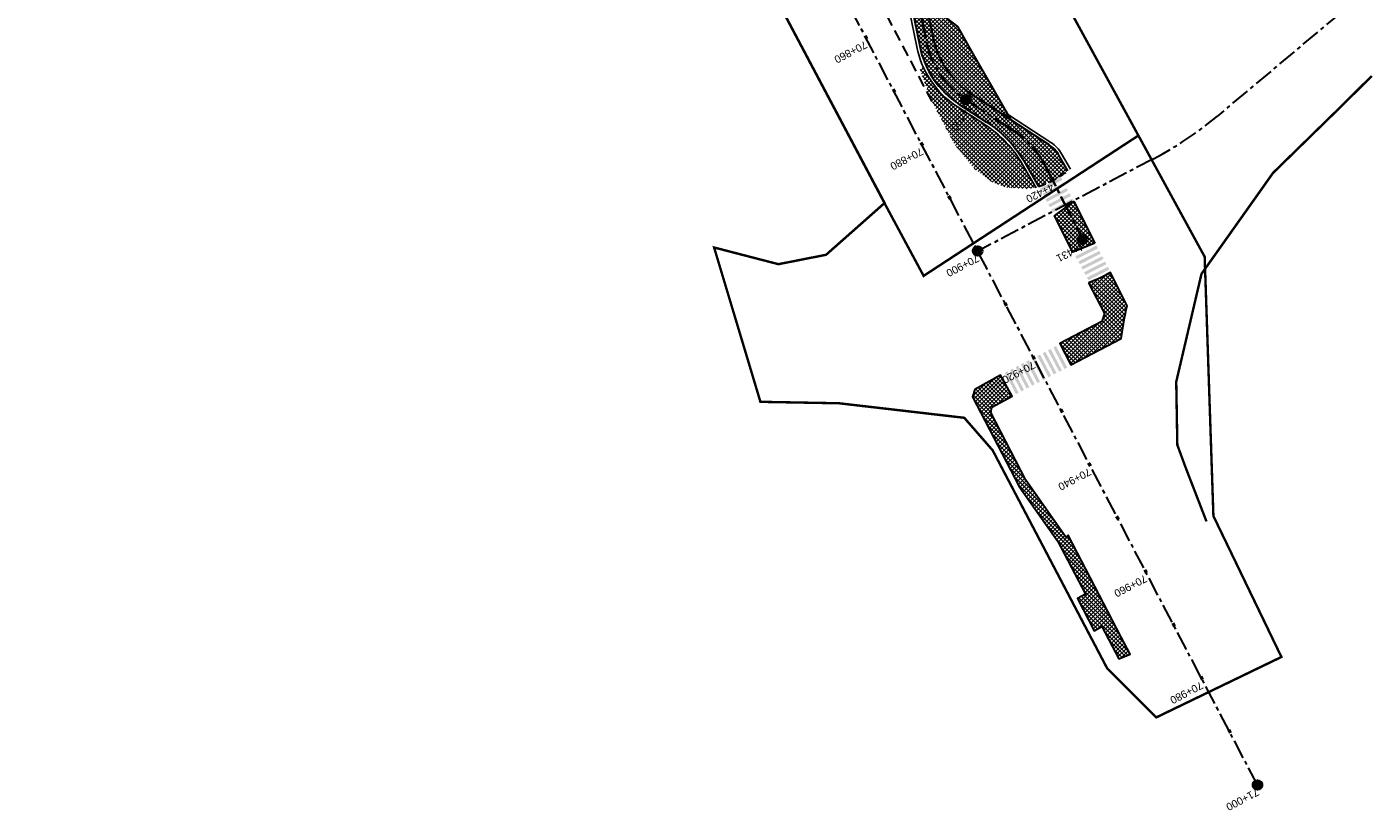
# Model space of a CAD drawing. Header units: metres. Extents: x 7529682 to 7533751, y 5721195 to 5727842.
# Tile 2 of 179: x 7531608 to 7531832, y 5723794 to 5723924. Entities that reach past the tile are written whole.
import ezdxf

# ---------------------------------------------------------------- set-up
doc = ezdxf.new("R2010")
doc.units = ezdxf.units.M
doc.header["$PDMODE"] = 1
doc.header["$PDSIZE"] = 0.3
for name, pattern in [('817-dzialki-09-05-04$0$HIDDEN', [0.375, 0.25, -0.125]), ('ACAD_ISO05W100', [33, 24, -3, 0, -3, 0, -3]), ('CENTER', [50.8, 31.75, -6.35, 6.35, -6.35]), ('CENTER2', [28.575, 19.05, -3.175, 3.175, -3.175]), ('DASHED', [19.05, 12.7, -6.35]), ('HIDDEN', [9.525, 6.35, -3.175])]:
    doc.linetypes.add(name, pattern=pattern)
for name, color, linetype in [('C-DROGI-SYTUACJA', 7, 'Continuous'), ('C-DROGI-SYTUACJA-ETYKIETY', 7, 'Continuous'), ('D-hatch-chodniki', 221, 'Continuous'), ('D-hatch-zieleńce', 102, 'Continuous'), ('D-pobocza', 60, 'Continuous'), ('D-rowy', 160, 'Continuous'), ('zzz.gaHSDomyslna', 7, 'Continuous')]:
    doc.layers.add(name, color=color, linetype=linetype)
doc.layers.add('D-hatch-ciag-pieszo-rowerowy', color=7, linetype='Continuous', lineweight=13, true_color=0xff9f80)
doc.layers.add('D-LR-etap-III', color=7, linetype='817-dzialki-09-05-04$0$HIDDEN', lineweight=50, true_color=0x00008f)
for name, color, linetype, lineweight in [('D-krawędzie', 3, 'Continuous', 30), ('D-krawężniki-obniżone', 40, 'DASHED', 30), ('D-obrzeża', 2, 'Continuous', 30), ('D-oś', 10, 'CENTER', 30), ('D-pas-drogowy', 7, 'ACAD_ISO05W100', 50)]:
    doc.layers.add(name, color=color, linetype=linetype, lineweight=lineweight)
doc.layers.add('D-malowanie-istn', color=7, linetype='Continuous', true_color=0x1a6600)
doc.layers.add('poprzeczki', color=7, linetype='Continuous', true_color=0x0000c7)
doc.styles.get("Standard").update_dxf_attribs({"font": 'arial.ttf'})
pattern_1 = [(45, (0, 0), (-0.33675960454, 0.33675960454), []), (135, (0, 0), (-0.33675960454, -0.33675960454), [])]

# ---------------------------------------------------------------- blocks, each defined once
blk = doc.blocks.new('kilometraz')
at = {"linetype": 'ByBlock', "lineweight": -2}
blk.add_hatch(color=0, dxfattribs=at).paths.add_polyline_path([(0, -0.28125, 0.41421356), (0.28125, 0, 0.41421356), (0, 0.28125)])
at = {"color": 0, "linetype": 'ByBlock', "lineweight": -2}
blk.add_line((0, 0.28125), (0, -0.28125), dxfattribs=at)
blk.add_circle((0, 0), 0.28125, dxfattribs=at)
blk = doc.blocks.new('AeccTickLine')
at = {"color": 0, "linetype": 'ByBlock', "lineweight": -2}
blk.add_line((0, 1), (0, -1), dxfattribs=at)
blk = doc.blocks.new('gaHSPos')
at = {"color": 0, "linetype": 'Continuous', "lineweight": 0}
blk.add_point((0, 0), dxfattribs=at)

msp = doc.modelspace()

# ---------------------------------------------------------------- hatches: boundary and pattern name
at = {"layer": 'D-hatch-chodniki', "true_color": 0x6e6e6e}
h = msp.add_hatch(dxfattribs=at)
h.set_pattern_fill('ANSI37', color=8, scale=0.15, style=0)
h.set_pattern_definition(pattern_1)
h.paths.add_polyline_path([(7531781.89, 5723895.39), (7531778.67, 5723893.03), (7531781.71, 5723886.97), (7531785.36, 5723888.51)])
h = msp.add_hatch(dxfattribs=at)
h.set_pattern_fill('ANSI37', color=8, scale=0.15, style=0)
h.set_pattern_definition(pattern_1)
h.paths.add_polyline_path([(7531788, 5723883.63, -0.030702), (7531784.32, 5723881.88), (7531786.96, 5723876.8), (7531786.52, 5723875.49), (7531779.55, 5723871.82), (7531781.38, 5723868.3), (7531789.76, 5723872.69, -0.029589), (7531790.76, 5723878.1)])
h = msp.add_hatch(dxfattribs=at)
h.set_pattern_fill('ANSI37', color=8, scale=0.15, style=0)
h.set_pattern_definition(pattern_1)
h.paths.add_polyline_path([(7531789.73, 5723823.16), (7531780.96, 5723840.04), (7531780.57, 5723839.73), (7531773.92, 5723849.17), (7531768.11, 5723860.42), (7531768.3, 5723861.26), (7531771.66, 5723863.09), (7531769.73, 5723866.61), (7531765.45, 5723864.23), (7531765.1, 5723863), (7531772.84, 5723848.14), (7531779.2, 5723839.12), (7531783.81, 5723830.28), (7531782.5, 5723829.54), (7531785.24, 5723824.2), (7531786.54, 5723824.88), (7531789.38, 5723819.55), (7531791.22, 5723820.3)])
at = {"layer": 'D-hatch-ciag-pieszo-rowerowy'}
h = msp.add_hatch(dxfattribs=at)
h.set_pattern_fill('ANSI37', color=256, scale=0.15, style=0)
h.set_pattern_definition(pattern_1)
h.paths.add_polyline_path([(7531771.44, 5723908.92), (7531768.69, 5723910.71), (7531776.05, 5723897.9, 0.058453), (7531779.21, 5723899.33, 0.011489), (7531779.63, 5723899.62), (7531779.17, 5723900.36), (7531775.24, 5723902.28)])
h.paths.add_polyline_path([(7531777.82, 5723904.77), (7531771.44, 5723908.92), (7531775.24, 5723902.28), (7531779.17, 5723900.36), (7531779.64, 5723899.6, 0.026), (7531780.89, 5723900.51), (7531779.43, 5723903.07, 0.118613)])
h.paths.add_polyline_path([(7531768.69, 5723910.71), (7531765.06, 5723913.08, -0.200916), (7531758.55, 5723922.66), (7531757.84, 5723926.14), (7531754.82, 5723928.45), (7531756.31, 5723921.14, 0.200916), (7531762.82, 5723911.55), (7531767.4, 5723908.57, -0.118613), (7531773.83, 5723901.77)])
at = {"layer": 'D-hatch-zieleńce'}
h = msp.add_hatch(dxfattribs=at)
h.set_pattern_fill('ANSI37', color=256, scale=0.15, style=0)
h.set_pattern_definition(pattern_1)
h.paths.add_polyline_path([(7531762.56, 5723924.44), (7531757.38, 5723928.43), (7531758.55, 5723922.66, 0.200916), (7531765.06, 5723913.08), (7531771.44, 5723908.92), (7531770.22, 5723911.06), (7531768.46, 5723914.13), (7531764.93, 5723920.3)])
h = msp.add_hatch(dxfattribs=at)
h.set_pattern_fill('ANSI37', color=256, scale=0.15, style=0)
h.set_pattern_definition(pattern_1)
h.paths.add_polyline_path([(7531767.13, 5723908.15), (7531762.55, 5723911.13, -0.144472), (7531756.85, 5723917.81), (7531756.35, 5723917.29), (7531757.2, 5723914.99), (7531758.38, 5723911.96), (7531762.07, 5723904.95), (7531764.7, 5723901.63), (7531765.53, 5723900.71), (7531765.93, 5723900.42), (7531768.47, 5723898.52), (7531768.87, 5723898.38), (7531770.82, 5723897.72), (7531771.67, 5723897.67), (7531772.74, 5723897.6), (7531773.93, 5723897.52), (7531775.56, 5723897.75), (7531773.39, 5723901.52, 0.118613)])
at = {"layer": 'D-malowanie-istn'}
for points in [[(7531779.74, 5723899.41), (7531779.98, 5723898.96), (7531776.49, 5723897.1), (7531776.26, 5723897.54)], [(7531780.22, 5723898.52), (7531780.46, 5723898.08), (7531776.97, 5723896.22), (7531776.73, 5723896.66)], [(7531780.69, 5723897.64), (7531780.93, 5723897.2), (7531777.44, 5723895.34), (7531777.2, 5723895.78)], [(7531781.17, 5723896.76), (7531781.4, 5723896.32), (7531777.92, 5723894.46), (7531777.68, 5723894.9)], [(7531781.64, 5723895.88), (7531781.88, 5723895.44), (7531778.39, 5723893.58), (7531778.15, 5723894.02)], [(7531782.16, 5723886.31), (7531782.4, 5723885.87), (7531785.88, 5723887.63), (7531785.64, 5723888.07)], [(7531782.64, 5723885.43), (7531782.88, 5723884.99), (7531786.35, 5723886.75), (7531786.11, 5723887.19)], [(7531783.12, 5723884.55), (7531783.36, 5723884.11), (7531786.83, 5723885.87), (7531786.59, 5723886.31)], [(7531783.6, 5723883.67), (7531783.83, 5723883.23), (7531787.31, 5723884.99), (7531787.07, 5723885.43)], [(7531784.07, 5723882.79), (7531784.31, 5723882.35), (7531787.79, 5723884.11), (7531787.55, 5723884.55)]]:
    msp.add_hatch(color=256, dxfattribs=at).paths.add_polyline_path(points)
h = msp.add_hatch(color=256, dxfattribs=at)
h.paths.add_polyline_path([(7531778.94, 5723871.4), (7531778.5, 5723871.17), (7531780.35, 5723867.62), (7531780.79, 5723867.85)])
h.paths.add_polyline_path([(7531778.05, 5723870.94), (7531777.83, 5723870.82, 0.016682), (7531779.55, 5723867.2), (7531779.9, 5723867.39)])
h.paths.add_polyline_path([(7531777.83, 5723870.82), (7531777.61, 5723870.7), (7531779.46, 5723867.16), (7531779.55, 5723867.2, -0.016682)])
h.paths.add_polyline_path([(7531777.17, 5723870.47), (7531776.72, 5723870.24), (7531778.57, 5723866.7), (7531779.02, 5723866.93)])
h.paths.add_polyline_path([(7531776.28, 5723870.01), (7531775.84, 5723869.78), (7531777.69, 5723866.23), (7531778.13, 5723866.46)])
h.paths.add_polyline_path([(7531775.39, 5723869.55), (7531774.95, 5723869.32), (7531776.8, 5723865.77), (7531777.24, 5723866)])
h = msp.add_hatch(color=256, dxfattribs=at)
h.paths.add_polyline_path([(7531774.43, 5723869.08), (7531773.98, 5723868.85), (7531775.83, 5723865.3), (7531776.28, 5723865.53)])
h.paths.add_polyline_path([(7531773.54, 5723868.62), (7531773.32, 5723868.5, 0.016682), (7531775.04, 5723864.89), (7531775.39, 5723865.07)])
h.paths.add_polyline_path([(7531773.32, 5723868.5), (7531773.1, 5723868.39), (7531774.95, 5723864.84), (7531775.04, 5723864.89, -0.016682)])
h.paths.add_polyline_path([(7531772.65, 5723868.15), (7531772.21, 5723867.92), (7531774.06, 5723864.38), (7531774.5, 5723864.61)])
h.paths.add_polyline_path([(7531771.77, 5723867.69), (7531771.32, 5723867.46), (7531773.17, 5723863.91), (7531773.62, 5723864.15)])
h.paths.add_polyline_path([(7531770.88, 5723867.23), (7531770.44, 5723867), (7531772.29, 5723863.45), (7531772.73, 5723863.68)])

# ---------------------------------------------------------------- linework, layer by layer
at = {"layer": 'C-DROGI-SYTUACJA', "color": 10, "linetype": 'CENTER2', "lineweight": 35, "ltscale": 0.2}
msp.add_lwpolyline([(7531617, 5724190.14), (7531641.09, 5724144.24, -0.042262), (7531643.05, 5724139.58), (7531645.97, 5724130.59, 0.044899), (7531648.09, 5724125.65), (7531669.36, 5724086.12), (7531687.57, 5724053.49), (7531733.08, 5723967.07, 0.08906), (7531737.42, 5723961.49), (7531739.52, 5723959.62, -0.048597), (7531742.14, 5723956.76), (7531750.65, 5723945.47, -0.1118), (7531754.27, 5723937.41), (7531757.43, 5723921.9, 0.200916), (7531763.94, 5723912.31), (7531771.97, 5723907.08, -0.131228), (7531777.15, 5723901.33), (7531783.38, 5723889.12)], format="xyb", dxfattribs=at)
at = {"layer": 'D-krawędzie', "linetype": 'HIDDEN', "ltscale": 0.3, "flags": 128}
msp.add_lwpolyline([(7531758.38, 5723911.96), (7531735.13, 5723956.19)], dxfattribs=at)
at = {"layer": 'D-krawędzie', "ltscale": 0.3, "flags": 128}
msp.add_lwpolyline([(7531757.38, 5723928.43), (7531762.56, 5723924.44), (7531764.93, 5723920.3), (7531768.46, 5723914.13), (7531770.22, 5723911.06), (7531771.44, 5723908.92)], dxfattribs=at)
at = {"layer": 'D-krawędzie', "color": 7, "ltscale": 0.3, "flags": 128}
for points in [[(7531785.36, 5723888.51), (7531781.71, 5723886.97), (7531778.67, 5723893.03), (7531781.89, 5723895.39)], [(7531789.73, 5723823.16), (7531780.96, 5723840.04), (7531780.57, 5723839.73), (7531773.92, 5723849.17), (7531768.11, 5723860.42), (7531768.3, 5723861.26), (7531771.66, 5723863.09), (7531769.73, 5723866.61), (7531765.45, 5723864.23), (7531765.1, 5723863), (7531772.84, 5723848.14), (7531779.2, 5723839.12), (7531783.81, 5723830.28), (7531782.5, 5723829.54), (7531785.24, 5723824.2), (7531786.54, 5723824.88), (7531789.38, 5723819.55), (7531791.22, 5723820.3)]]:
    msp.add_lwpolyline(points, close=True, dxfattribs=at)
msp.add_lwpolyline([(7531784.32, 5723881.88), (7531786.96, 5723876.8), (7531786.52, 5723875.49), (7531779.55, 5723871.82), (7531781.38, 5723868.3), (7531789.76, 5723872.69, -0.029589), (7531790.76, 5723878.1), (7531788, 5723883.63, -0.030702)], format="xyb", close=True, dxfattribs=at)
at = {"layer": 'D-krawężniki-obniżone', "ltscale": 0.1}
msp.add_arc((7531771.54, 5723912.08), 14.88, 287.6548, 308.9569, dxfattribs=at)
at = {"layer": 'D-LR-etap-III', "ltscale": 10, "flags": 128}
msp.add_lwpolyline([(7531750.47, 5723895.1, 0.4, 0.4, 0), (7531750.5, 5723895.13, 0.4, 0.4, 0), (7531682.71, 5724022.92, 0.4, 0.4, 0), (7531619.18, 5724147.2, 0.4, 0.4, 0), (7531592.31, 5724198.49, 0.4, 0.4, 0), (7531553.26, 5724272.92, 0.4, 0.4, 0), (7531504.02, 5724366.79, 0.4, 0.4, 0), (7531482.09, 5724407.62, 0.4, 0.4, 0), (7531412.35, 5724541.18, 0.4, 0.4, 0), (7531388.46, 5724586.93, 0.4, 0.4, 0), (7531345.12, 5724669.94, 0.4, 0.4, 0), (7531127.66, 5725081.67, 0.4, 0.4, 0), (7531059.25, 5725211.04, 0.4, 0.4, 0), (7531008.01, 5725307.95, 0.4, 0.4, 0), (7530964.18, 5725390.84, 0.4, 0.4, 0), (7530914.56, 5725484.68, 0.4, 0.4, 0), (7530865.24, 5725577.49, 0.4, 0.4, 0), (7530840.09, 5725624.06, 0.4, 0.4, 0), (7530802.56, 5725694.92, 0.4, 0.4, 0), (7530755.54, 5725787.51, 0.4, 0.4, 0), (7530708.72, 5725876.3, 0.4, 0.4, 0), (7530695.12, 5725902.09, 0.4, 0.4, 0), (7530642.91, 5726001.08, 0.4, 0.4, 0), (7530634.93, 5726016.15, 0.4, 0.4, 0), (7530610.82, 5726061.93, 0.4, 0.4, 0), (7530610.82, 5726061.93, 0.4, 0.4, 0), (7530607.21, 5726063.51, 0.4, 0.4, 0), (7530597.42, 5726080.68, 0.4, 0.4, 0), (7530591.16, 5726088.44, 0.4, 0.4, 0), (7530581.28, 5726107.21, 0.4, 0.4, 0), (7530571.29, 5726130.56, 0.4, 0.4, 0), (7530549.55, 5726171.53, 0.4, 0.4, 0), (7530531.01, 5726206.47, 0.4, 0.4, 0), (7530516.46, 5726236.02, 0.4, 0.4, 0), (7530500.8, 5726266.14, 0.4, 0.4, 0), (7530491.35, 5726283.94, 0.4, 0.4, 0), (7530482.4, 5726303.41, 0.4, 0.4, 0), (7530482.4, 5726303.41, 0.4, 0.4, 0), (7530450.41, 5726357.28, 0.4, 0.4, 0), (7530397.76, 5726458.5, 0.4, 0.4, 0), (7530334.71, 5726583.66, 0.4, 0.4, 0), (7530303.94, 5726645.17, 0.4, 0.4, 0), (7530300.51, 5726651.78, 0.4, 0.4, 0), (7530289.21, 5726671.97, 0.4, 0.4, 0), (7530281.54, 5726685.57, 0.4, 0.4, 0), (7530261.37, 5726724.16, 0.4, 0.4, 0), (7530254.03, 5726738.21, 0.4, 0.4, 0), (7530197.22, 5726845.06, 0.4, 0.4, 0), (7530194.71, 5726849.15, 0.4, 0.4, 0), (7530195.92, 5726850.75, 0.4, 0.4, 0), (7530170.55, 5726892.96, 0.4, 0.4, 0), (7530143.17, 5726945.07, 0.4, 0.4, 0), (7530105.06, 5727018.32, 0.4, 0.4, 0), (7530100.06, 5727027.16, 0.4, 0.4, 0), (7530062.32, 5727099.63, 0.4, 0.4, 0), (7530015.38, 5727189.42, 0.4, 0.4, 0), (7529983.21, 5727250.21, 0.4, 0.4, 0), (7529953.28, 5727306.75, 0.4, 0.4, 0), (7529900.67, 5727406.16, 0.4, 0.4, 0), (7529890.63, 5727425.13, 0.4, 0.4, 0), (7529875.16, 5727454.43, 0.4, 0.4, 0), (7529857.56, 5727487.79, 0.4, 0.4, 0), (7529835.19, 5727530.19, 0.4, 0.4, 0), (7529811.74, 5727574.66, 0.4, 0.4, 0), (7529792.1, 5727611.92, 0.4, 0.4, 0), (7529768.07, 5727657.47, 0.4, 0.4, 0), (7529755.21, 5727682.13, 0.4, 0.4, 0), (7529753.31, 5727681.13, 0.4, 0.4, 0), (7529739.21, 5727707.77, 0.4, 0.4, 0), (7529735.39, 5727711.25, 0.4, 0.4, 0), (7529725.42, 5727730.2, 0.4, 0.4, 0), (7529723.55, 5727729.88, 0.4, 0.4, 0), (7529695.57, 5727782.93, 0.4, 0.4, 0), (7529717.68, 5727794.02, 0.4, 0.4, 0), (7529736.27, 5727758.65, 0.4, 0.4, 0), (7529736.27, 5727758.65, 0.4, 0.4, 0), (7529744.51, 5727750.41, 0.4, 0.4, 0), (7529744.51, 5727750.41, 0.4, 0.4, 0), (7529750.28, 5727738.55, 0.4, 0.4, 0), (7529777.11, 5727687.57, 0.4, 0.4, 0), (7529796.52, 5727651.33, 0.4, 0.4, 0), (7529814.94, 5727616.79, 0.4, 0.4, 0), (7529839.01, 5727572.3, 0.4, 0.4, 0), (7529860.62, 5727532.51, 0.4, 0.4, 0), (7529882.35, 5727491.5, 0.4, 0.4, 0), (7529904.87, 5727449.1, 0.4, 0.4, 0), (7529920.75, 5727418.88, 0.4, 0.4, 0), (7529946.68, 5727368.55, 0.4, 0.4, 0), (7529972.02, 5727320.57, 0.4, 0.4, 0), (7529987.74, 5727290.15, 0.4, 0.4, 0), (7529996.5, 5727273.66, 0.4, 0.4, 0), (7530017.54, 5727234.2, 0.4, 0.4, 0), (7530033.05, 5727204.86, 0.4, 0.4, 0), (7530051.62, 5727170.22, 0.4, 0.4, 0), (7530069.28, 5727137.02, 0.4, 0.4, 0), (7530089.39, 5727097.53, 0.4, 0.4, 0), (7530109.71, 5727060.75, 0.4, 0.4, 0), (7530136.77, 5727011.64, 0.4, 0.4, 0), (7530162.45, 5726962.74, 0.4, 0.4, 0), (7530187.67, 5726916.99, 0.4, 0.4, 0), (7530207.82, 5726879.34, 0.4, 0.4, 0), (7530230.63, 5726834.52, 0.4, 0.4, 0), (7530262.29, 5726776.62, 0.4, 0.4, 0), (7530277.51, 5726760.21, 0.4, 0.4, 0), (7530286.04, 5726744.11, 0.4, 0.4, 0), (7530288.1, 5726735.88, 0.4, 0.4, 0), (7530290.39, 5726725.05, 0.4, 0.4, 0), (7530296.18, 5726713.58, 0.4, 0.4, 0), (7530302.73, 5726701.18, 0.4, 0.4, 0), (7530325.69, 5726657.47, 0.4, 0.4, 0), (7530343.24, 5726623.65, 0.4, 0.4, 0), (7530360.23, 5726591.75, 0.4, 0.4, 0), (7530383.21, 5726548.06, 0.4, 0.4, 0), (7530406.02, 5726503.61, 0.4, 0.4, 0), (7530427.46, 5726462.62, 0.4, 0.4, 0), (7530447.93, 5726424.39, 0.4, 0.4, 0), (7530471.13, 5726379.92, 0.4, 0.4, 0), (7530490.5, 5726343.03, 0.4, 0.4, 0), (7530509.5, 5726306.73, 0.4, 0.4, 0), (7530529.89, 5726267.24, 0.4, 0.4, 0), (7530543.85, 5726238.99, 0.4, 0.4, 0), (7530554.81, 5726218.94, 0.4, 0.4, 0), (7530559.03, 5726212.22, 0.4, 0.4, 0), (7530563.06, 5726206.41, 0.4, 0.4, 0), (7530566.93, 5726200.46, 0.4, 0.4, 0), (7530569.77, 5726194.9, 0.4, 0.4, 0), (7530571.47, 5726191.28, 0.4, 0.4, 0), (7530572.84, 5726188.02, 0.4, 0.4, 0), (7530575.3, 5726182.03, 0.4, 0.4, 0), (7530579.74, 5726173.31, 0.4, 0.4, 0), (7530583.3, 5726167.41, 0.4, 0.4, 0), (7530593.4, 5726163.33, 0.4, 0.4, 0), (7530598.62, 5726155.26, 0.4, 0.4, 0), (7530608.26, 5726140.5, 0.4, 0.4, 0), (7530603.27, 5726136.83, 0.4, 0.4, 0), (7530606.53, 5726131.84, 0.4, 0.4, 0), (7530604.24, 5726124.22, 0.4, 0.4, 0), (7530605.85, 5726121.63, 0.4, 0.4, 0), (7530608.97, 5726116.16, 0.4, 0.4, 0), (7530618.11, 5726097.79, 0.4, 0.4, 0), (7530651.21, 5726034.96, 0.4, 0.4, 0), (7530670.24, 5725998.61, 0.4, 0.4, 0), (7530698.08, 5725945.95, 0.4, 0.4, 0), (7530716.51, 5725911.31, 0.4, 0.4, 0), (7530735.22, 5725875.67, 0.4, 0.4, 0), (7530752.5, 5725842.15, 0.4, 0.4, 0), (7530778.31, 5725793.5, 0.4, 0.4, 0), (7530797.5, 5725756.38, 0.4, 0.4, 0), (7530812.52, 5725728.29, 0.4, 0.4, 0), (7530820.04, 5725713.16, 0.4, 0.4, 0), (7530822.42, 5725710.19, 0.4, 0.4, 0), (7530833.15, 5725688.8, 0.4, 0.4, 0), (7530849.63, 5725656.16, 0.4, 0.4, 0), (7530867.98, 5725621.96, 0.4, 0.4, 0), (7530872.63, 5725612.89, 0.4, 0.4, 0), (7530880.35, 5725597.59, 0.4, 0.4, 0), (7530883.84, 5725593.39, 0.4, 0.4, 0), (7530891.78, 5725587.76, 0.4, 0.4, 0), (7530895.04, 5725584.28, 0.4, 0.4, 0), (7530897.03, 5725580.94, 0.4, 0.4, 0), (7530900.95, 5725579.95, 0.4, 0.4, 0), (7530904.81, 5725571.98, 0.4, 0.4, 0), (7530903.68, 5725568.57, 0.4, 0.4, 0), (7530908.9, 5725558.84, 0.4, 0.4, 0), (7530910.25, 5725545.67, 0.4, 0.4, 0), (7530912.87, 5725538.65, 0.4, 0.4, 0), (7530945.28, 5725478.46, 0.4, 0.4, 0), (7530959.69, 5725450.25, 0.4, 0.4, 0), (7531002.83, 5725368.19, 0.4, 0.4, 0), (7531044.7, 5725290.31, 0.4, 0.4, 0), (7531064.1, 5725253.21, 0.4, 0.4, 0), (7531083.01, 5725216.68, 0.4, 0.4, 0), (7531113.01, 5725158.47, 0.4, 0.4, 0), (7531137.36, 5725113.07, 0.4, 0.4, 0), (7531150.83, 5725086.71, 0.4, 0.4, 0), (7531159.75, 5725076.64, 0.4, 0.4, 0), (7531166.31, 5725074.58, 0.4, 0.4, 0), (7531172.29, 5725062.58, 0.4, 0.4, 0), (7531170.59, 5725055.61, 0.4, 0.4, 0), (7531173.73, 5725044.08, 0.4, 0.4, 0), (7531215.34, 5724964.86, 0.4, 0.4, 0), (7531238.05, 5724921.68, 0.4, 0.4, 0), (7531262.39, 5724875.28, 0.4, 0.4, 0), (7531295.59, 5724811.27, 0.4, 0.4, 0), (7531348.49, 5724712.36, 0.4, 0.4, 0), (7531363.74, 5724682.68, 0.4, 0.4, 0), (7531366.99, 5724675.87, 0.4, 0.4, 0), (7531382.54, 5724646.11, 0.4, 0.4, 0), (7531401.3, 5724610.87, 0.4, 0.4, 0), (7531428.96, 5724558.86, 0.4, 0.4, 0), (7531449.11, 5724520.4, 0.4, 0.4, 0), (7531477.29, 5724465.83, 0.4, 0.4, 0), (7531501, 5724421.11, 0.4, 0.4, 0), (7531512.12, 5724400.55, 0.4, 0.4, 0), (7531513.78, 5724396.76, 0.4, 0.4, 0), (7531526.32, 5724379.39, 0.4, 0.4, 0), (7531566.78, 5724302.74, 0.4, 0.4, 0), (7531612.28, 5724225.61, 0.4, 0.4, 0), (7531620.49, 5724210.55, 0.4, 0.4, 0), (7531631.58, 5724196.26, 0.4, 0.4, 0), (7531653.48, 5724152.43, 0.4, 0.4, 0), (7531661.15, 5724128.49, 0.4, 0.4, 0), (7531673.88, 5724101.19, 0.4, 0.4, 0), (7531684.69, 5724081.18, 0.4, 0.4, 0), (7531699.21, 5724051.17, 0.4, 0.4, 0), (7531704.03, 5724040.58, 0.4, 0.4, 0), (7531704.03, 5724040.58, 0.4, 0.4, 0), (7531703.91, 5724037.17, 0.4, 0.4, 0), (7531736.42, 5723969.23, 0.4, 0.4, 0), (7531738.29, 5723967.7, 0.4, 0.4, 0), (7531742.18, 5723962.35, 0.4, 0.4, 0), (7531744.29, 5723958.62, 0.4, 0.4, 0), (7531755.39, 5723944.19, 0.4, 0.4, 0), (7531758.69, 5723936.76, 0.4, 0.4, 0), (7531780.08, 5723929.25, 0.4, 0.4, 0), (7531792.61, 5723906.34, 0.4, 0.4, 0), (7531792.61, 5723906.34, 0.4, 0.4, 0), (7531756.96, 5723883.06, 0.4, 0.4, 0), (7531750.46, 5723895.13, 0.4, 0.4, 0), (7531750.46, 5723895.13, 0, 0, 0)], format="xyseb", dxfattribs=at)
at = {"layer": 'D-obrzeża'}
for points in [[(7531780.89, 5723900.51), (7531779.43, 5723903.07, 0.118613), (7531777.82, 5723904.77), (7531765.06, 5723913.08, -0.200916), (7531758.55, 5723922.66), (7531755.44, 5723937.94, 0.1118), (7531751.82, 5723946), (7531743.06, 5723957.61, 0.048597), (7531740.44, 5723960.47), (7531738.44, 5723962.26, -0.089262), (7531734.08, 5723967.85), (7531731.89, 5723972.03), (7531724.98, 5723985.18), (7531714.8, 5724004.55), (7531709.34, 5724014.95), (7531701.04, 5724030.73), (7531692.33, 5724047.23), (7531688.67, 5724054.08), (7531683.18, 5724063.92), (7531670.46, 5724086.72), (7531649.91, 5724124.9, -0.044899), (7531647.97, 5724129.44), (7531644.77, 5724139.26)], [(7531732.08, 5723966.29, 0.089262), (7531736.44, 5723960.7), (7531738.59, 5723958.77, -0.048597), (7531741.21, 5723955.91), (7531749.48, 5723944.94, -0.1118), (7531753.11, 5723936.89), (7531756.31, 5723921.14, 0.200916), (7531762.82, 5723911.55), (7531767.4, 5723908.57, -0.118613), (7531773.83, 5723901.77), (7531776.05, 5723897.9)]]:
    msp.add_lwpolyline(points, format="xyb", dxfattribs=at)
at = {"layer": 'D-oś', "ltscale": 0.1}
msp.add_lwpolyline([(7531812.38, 5723798.62), (7531655.4, 5724097.9), (7531637.92, 5724130.38), (7531626.89, 5724151.4), (7531613.78, 5724176.37), (7531606.91, 5724189.47), (7531588.28, 5724224.92), (7531566.75, 5724265.95), (7531554.13, 5724290.03), (7531528.89, 5724338.21), (7531488.68, 5724414.9), (7531465.3, 5724459.45)], dxfattribs=at)
msp.add_lwpolyline([(7531826.25, 5723926.77), (7531805.79, 5723909.63, -0.053617), (7531795.13, 5723902.49), (7531765.93, 5723887.17)], format="xyb", dxfattribs=at)
at = {"layer": 'D-pas-drogowy', "ltscale": 0.2, "flags": 128}
msp.add_lwpolyline([(7531633.02, 5724182.83, 0.4, 0.4, 0), (7531617.56, 5724211.61, 0.4, 0.4, 0), (7531566.78, 5724302.74, 0.4, 0.4, 0), (7531538.42, 5724356.47, 0.4, 0.4, 0), (7531526.32, 5724379.39, 0.4, 0.4, 0), (7531516.1, 5724393.61, 0.4, 0.4, 0.001485), (7531513.78, 5724396.84, 0.4, 0.4, 0), (7531501.87, 5724413.41, 0.4, 0.4, 0), (7531474.93, 5724464.51, 0.4, 0.4, 0), (7531446.2, 5724518.99, 0.4, 0.4, 0), (7531424.96, 5724559.26, 0.4, 0.4, 0), (7531398.44, 5724609.57, 0.4, 0.4, 0), (7531379.65, 5724645.22, 0.4, 0.4, 0), (7531365.23, 5724672.56, 0.4, 0.4, 0), (7531341.31, 5724717.92, 0.4, 0.4, 0), (7531312.9, 5724771.79, 0.4, 0.4, 0), (7531292.59, 5724810.31, 0.4, 0.4, 0), (7531259.39, 5724873.27, 0.4, 0.4, 0), (7531233.74, 5724921.92, 0.4, 0.4, 0), (7531203.07, 5724980.09, 0.4, 0.4, 0), (7531173.47, 5725036.23, 0.4, 0.4, 0), (7531168.27, 5725046.09, 0.4, 0.4, 0), (7531172.29, 5725062.58, 0.4, 0.4, 0), (7531166.31, 5725074.58, 0.4, 0.4, 0), (7531150.32, 5725079.6, 0.4, 0.4, 0), (7531141.5, 5725096.43, 0.4, 0.4, 0), (7531109.31, 5725157.81, 0.4, 0.4, 0), (7531086.64, 5725201.05, 0.4, 0.4, 0), (7531059.2, 5725253.38, 0.4, 0.4, 0), (7531028.21, 5725312.49, 0.4, 0.4, 0), (7530999.1, 5725367.99, 0.4, 0.4, 0), (7530956.25, 5725449.72, 0.4, 0.4, 0), (7530924.4, 5725510.46, 0.4, 0.4, 0), (7530897.51, 5725561.74, 0.4, 0.4, 0), (7530894.46, 5725566.14, 0.4, 0.4, 0), (7530892.16, 5725570.49, 0.4, 0.4, 0), (7530869.36, 5725613.31, 0.4, 0.4, 0), (7530861.69, 5725627.7, 0.4, 0.4, 0), (7530852.74, 5725644.52, 0.4, 0.4, 0), (7530831.51, 5725684.2, 0.4, 0.4, 0), (7530811.13, 5725722.52, 0.4, 0.4, 0), (7530792.35, 5725757.94, 0.4, 0.4, 0), (7530768.03, 5725803.8, 0.4, 0.4, 0), (7530748.77, 5725840.18, 0.4, 0.4, 0), (7530727.7, 5725879.97, 0.4, 0.4, 0), (7530712.1, 5725909.55, 0.4, 0.4, 0), (7530693.64, 5725944.65, 0.4, 0.4, 0), (7530665.7, 5725997.54, 0.4, 0.4, 0), (7530641.76, 5726042.88, 0.4, 0.4, 0), (7530616.5, 5726091.48, 0.4, 0.4, 0), (7530604.63, 5726114.32, 0.4, 0.4, -0.007763), (7530602.5, 5726118.43, 0.4, 0.4, 0), (7530603.99, 5726123.39, 0.4, 0.4, 0), (7530606.53, 5726131.84, 0.4, 0.4, 0), (7530603.27, 5726136.83, 0.4, 0.4, 0), (7530593.78, 5726151.37, 0.4, 0.4, 0), (7530590.2, 5726156.84, 0.4, 0.4, 0), (7530583.3, 5726167.41, 0.4, 0.4, 0), (7530580.58, 5726170.43, 0.4, 0.4, 0), (7530575.85, 5726175.67, 0.4, 0.4, 0), (7530569.01, 5726186.66, 0.4, 0.4, 0), (7530562.56, 5726199.19, 0.4, 0.4, 0), (7530555.67, 5726211.39, 0.4, 0.4, 0), (7530548.29, 5726224.23, 0.4, 0.4, 0), (7530540.58, 5726237.71, 0.4, 0.4, 0), (7530532.68, 5726252.65, 0.4, 0.4, 0), (7530524.06, 5726269.35, 0.4, 0.4, 0), (7530502.82, 5726309.91, 0.4, 0.4, 0), (7530488.83, 5726336.63, 0.4, 0.4, 0), (7530466.03, 5726380.16, 0.4, 0.4, 0), (7530438.47, 5726432.77, 0.4, 0.4, 0), (7530424.53, 5726459.09, 0.4, 0.4, 0), (7530401.63, 5726502.97, 0.4, 0.4, 0), (7530383.38, 5726538.06, 0.4, 0.4, 0), (7530353.97, 5726593.52, 0.4, 0.4, 0), (7530338.47, 5726622.74, 0.4, 0.4, 0), (7530322.01, 5726653.88, 0.4, 0.4, 0), (7530297.54, 5726700.33, 0.4, 0.4, 0), (7530287.38, 5726719.6, 0.4, 0.4, 0), (7530285.95, 5726722.32, 0.4, 0.4, 0), (7530280.26, 5726733.12, 0.4, 0.4, 0), (7530266.73, 5726758.74, 0.4, 0.4, 0), (7530260.42, 5726770.47, 0.4, 0.4, 0), (7530253.25, 5726783.82, 0.4, 0.4, 0), (7530244.95, 5726799.33, 0.4, 0.4, 0), (7530239.39, 5726808.49, 0.4, 0.4, 0), (7530238.29, 5726807.9, 0.4, 0.4, 0), (7530218.11, 5726850.67, 0.4, 0.4, 0), (7530175.91, 5726928.17, 0.4, 0.4, 0), (7530096.68, 5727076.15, 0.4, 0.4, 0), (7530094.68, 5727079.89, 0.4, 0.4, 0), (7530064.6, 5727135.52, 0.4, 0.4, 0), (7530046.73, 5727168.89, 0.4, 0.4, 0), (7530025.8, 5727208.46, 0.4, 0.4, 0), (7530012.85, 5727232.98, 0.4, 0.4, 0), (7529994.15, 5727268.45, 0.4, 0.4, 0), (7529981.67, 5727291.93, 0.4, 0.4, 0), (7529949.89, 5727351.73, 0.4, 0.4, 0), (7529924.75, 5727399.03, 0.4, 0.4, 0), (7529915.52, 5727417.1, 0.4, 0.4, 0), (7529885.83, 5727475.19, 0.4, 0.4, 0), (7529862.56, 5727519.97, 0.4, 0.4, 0), (7529852.98, 5727538.19, 0.4, 0.4, 0), (7529836.51, 5727569.51, 0.4, 0.4, 0), (7529815.37, 5727609.14, 0.4, 0.4, 0), (7529792.8, 5727651.25, 0.4, 0.4, 0), (7529774.2, 5727685.86, 0.4, 0.4, 0), (7529746.97, 5727736.06, 0.4, 0.4, 0), (7529733.92, 5727757.62, 0.4, 0.4, 0), (7529708.61, 5727806.39, 0.4, 0.4, 0), (7529688.49, 5727796.34, 0.4, 0.4, 0), (7529723.55, 5727729.88, 0.4, 0.4, 0), (7529725.42, 5727730.2, 0.4, 0.4, 0), (7529735.38, 5727711.28, 0.4, 0.4, 0), (7529739.21, 5727707.77, 0.4, 0.4, 0), (7529753.31, 5727681.13, 0.4, 0.4, 0), (7529755.18, 5727682.11, 0.4, 0.4, 0), (7529792.1, 5727611.92, 0.4, 0.4, 0), (7529811.74, 5727574.66, 0.4, 0.4, 0), (7529835.19, 5727530.19, 0.4, 0.4, 0), (7529857.56, 5727487.79, 0.4, 0.4, 0), (7529875.16, 5727454.43, 0.4, 0.4, 0), (7529890.63, 5727425.13, 0.4, 0.4, 0), (7529900.67, 5727406.16, 0.4, 0.4, 0), (7529953.28, 5727306.75, 0.4, 0.4, 0), (7529983.21, 5727250.21, 0.4, 0.4, 0), (7530015.38, 5727189.42, 0.4, 0.4, 0), (7530062.32, 5727099.63, 0.4, 0.4, 0), (7530100.06, 5727027.16, 0.4, 0.4, 0), (7530105.06, 5727018.32, 0.4, 0.4, 0), (7530143.17, 5726945.07, 0.4, 0.4, 0), (7530170.55, 5726892.96, 0.4, 0.4, 0), (7530195.92, 5726850.75, 0.4, 0.4, 0), (7530194.71, 5726849.15, 0.4, 0.4, 0), (7530197.22, 5726845.06, 0.4, 0.4, 0), (7530254.03, 5726738.21, 0.4, 0.4, 0), (7530261.37, 5726724.16, 0.4, 0.4, 0), (7530281.54, 5726685.57, 0.4, 0.4, 0), (7530289.21, 5726671.97, 0.4, 0.4, 0), (7530300.51, 5726651.78, 0.4, 0.4, 0), (7530303.94, 5726645.17, 0.4, 0.4, 0), (7530334.71, 5726583.66, 0.4, 0.4, 0), (7530397.76, 5726458.5, 0.4, 0.4, 0), (7530450.41, 5726357.28, 0.4, 0.4, 0), (7530482.4, 5726303.41, 0.4, 0.4, 0), (7530483.69, 5726301, 0.4, 0.4, 0), (7530491.35, 5726283.94, 0.4, 0.4, 0), (7530512.67, 5726243.78, 0.4, 0.4, 0), (7530529.43, 5726209.46, 0.4, 0.4, 0), (7530571.29, 5726130.56, 0.4, 0.4, 0), (7530581.28, 5726107.21, 0.4, 0.4, 0), (7530591.16, 5726088.44, 0.4, 0.4, 0), (7530597.42, 5726080.68, 0.4, 0.4, 0), (7530607.21, 5726063.51, 0.4, 0.4, 0), (7530610.82, 5726061.93, 0.4, 0.4, 0), (7530634.93, 5726016.15, 0.4, 0.4, 0), (7530642.91, 5726001.08, 0.4, 0.4, 0), (7530695.12, 5725902.09, 0.4, 0.4, 0), (7530708.72, 5725876.3, 0.4, 0.4, 0), (7530755.54, 5725787.51, 0.4, 0.4, 0), (7530802.56, 5725694.92, 0.4, 0.4, 0), (7530840.09, 5725624.06, 0.4, 0.4, 0), (7530865.24, 5725577.49, 0.4, 0.4, 0), (7530914.56, 5725484.68, 0.4, 0.4, 0), (7530964.18, 5725390.84, 0.4, 0.4, 0), (7531008.01, 5725307.95, 0.4, 0.4, 0), (7531059.25, 5725211.04, 0.4, 0.4, 0), (7531127.66, 5725081.67, 0.4, 0.4, 0), (7531345.12, 5724669.94, 0.4, 0.4, 0), (7531388.46, 5724586.93, 0.4, 0.4, 0), (7531412.35, 5724541.18, 0.4, 0.4, 0), (7531482.09, 5724407.62, 0.4, 0.4, 0), (7531504.02, 5724366.79, 0.4, 0.4, 0), (7531519.37, 5724337.52, 0.4, 0.4, 0), (7531563.75, 5724252.93, 0.4, 0.4, 0), (7531602.18, 5724179.68, 0.4, 0.4, 0), (7531619.18, 5724147.2, 0.4, 0.4, 0), (7531625.04, 5724135.64, 0.4, 0.4, 0), (7531656.8, 5724073.32, 0.4, 0.4, 0), (7531675.12, 5724037.36, 0.4, 0.4, 0), (7531682.71, 5724022.92, 0.4, 0.4, 0), (7531705.57, 5723979.81, 0.4, 0.4, 0), (7531736.61, 5723921.26, 0.4, 0.4, 0), (7531750.46, 5723895.13, 0.4, 0.4, 0), (7531740.77, 5723886.56, 0.4, 0.4, 0), (7531732.86, 5723885, 0.4, 0.4, 0), (7531722.18, 5723887.77, 0.4, 0.4, 0), (7531729.87, 5723862.17, 0.4, 0.4, 0), (7531742.92, 5723861.93, 0.4, 0.4, 0), (7531763.71, 5723859.52, 0.4, 0.4, 0), (7531768.42, 5723854.12, 0.4, 0.4, 0), (7531787.42, 5723817.97, 0.4, 0.4, 0), (7531795.57, 5723809.82, 0.4, 0.4, 0), (7531816.35, 5723819.85, 0.4, 0.4, 0), (7531816.35, 5723819.85, 0.4, 0.4, 0), (7531805.06, 5723843.23, 0.4, 0.4, 0), (7531803.61, 5723886.23, 0.4, 0.4, 0), (7531803.61, 5723886.23, 0.4, 0.4, 0), (7531780.08, 5723929.25, 0.4, 0.4, 0), (7531758.69, 5723936.76, 0.4, 0.4, 0), (7531749.36, 5723946.41, 0.4, 0.4, 0), (7531742.71, 5723953.29, 0.4, 0.4, 0), (7531735.18, 5723967.88, 0.4, 0.4, 0), (7531722.37, 5723992.68, 0.4, 0.4, 0), (7531705.04, 5724030.89, 0.4, 0.4, 0), (7531699.47, 5724043.17, 0.4, 0.4, 0), (7531692.69, 5724058.11, 0.4, 0.4, 0), (7531679.67, 5724084.02, 0.4, 0.4, 0), (7531674.55, 5724094.21, 0.4, 0.4, 0), (7531666.63, 5724114, 0.4, 0.4, 0), (7531649, 5724153.82, 0.4, 0.4, 0), (7531641.49, 5724149.34, 0.4, 0.4, 0), (7531626.04, 5724179.34, 0.4, 0.4, 0), (7531633.03, 5724182.84, 0, 0, 0)], format="xyseb", dxfattribs=at)
at = {"layer": 'D-pobocza'}
for points in [[(7531754.21, 5723928.92), (7531755.82, 5723921.04, 0.200916), (7531762.55, 5723911.13), (7531767.13, 5723908.15, -0.118613), (7531773.39, 5723901.52), (7531775.62, 5723897.65)], [(7531781.33, 5723900.76), (7531779.86, 5723903.32, 0.118613), (7531778.09, 5723905.19), (7531770.9, 5723909.87)]]:
    msp.add_lwpolyline(points, format="xyb", dxfattribs=at)
at = {"layer": 'D-rowy', "linetype": 'HIDDEN', "ltscale": 0.1, "const_width": 0.4, "flags": 128}
msp.add_lwpolyline([(7531803.91, 5723842.33), (7531800.5, 5723851.14), (7531799.07, 5723855.02), (7531798.89, 5723865.49), (7531803.08, 5723883.39), (7531812.39, 5723896.51), (7531814.95, 5723900.13), (7531826.34, 5723911.25), (7531831.36, 5723916.23)], dxfattribs=at)

# ---------------------------------------------------------------- block references
at = {"layer": 'C-DROGI-SYTUACJA-ETYKIETY', "color": 2, "linetype": 'Continuous', "lineweight": 60, "xscale": 0.25, "yscale": 0.25, "zscale": 0.25, "rotation": 297.6784843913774}
for p in [(7531747.35, 5723922.6), (7531751.99, 5723913.74), (7531756.64, 5723904.88), (7531761.28, 5723896.03), (7531770.57, 5723878.32), (7531775.22, 5723869.46), (7531779.87, 5723860.61), (7531784.51, 5723851.75), (7531789.16, 5723842.9), (7531793.8, 5723834.04), (7531798.45, 5723825.18), (7531803.09, 5723816.33), (7531807.74, 5723807.47)]:
    msp.add_blockref('AeccTickLine', p, dxfattribs=at)
at = {"layer": 'C-DROGI-SYTUACJA-ETYKIETY', "color": 10, "linetype": 'Continuous', "lineweight": 60, "xscale": 2.249999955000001, "yscale": 2.249999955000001, "zscale": 2.249999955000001, "rotation": 297.6784843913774}
for p in [(7531765.93, 5723887.17), (7531812.38, 5723798.62)]:
    msp.add_blockref('kilometraz', p, dxfattribs=at)
at = {"layer": 'poprzeczki', "color": 2, "linetype": 'Continuous', "lineweight": 60, "xscale": 0.2499999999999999, "yscale": 0.2499999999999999, "zscale": 0.2499999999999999}
for p, rotation in [((7531757.94, 5723920.02), 288.9338707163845), ((7531772.36, 5723906.82), 325.1423638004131), ((7531778.35, 5723898.98), 297.0189228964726), ((7531782.89, 5723890.07), 297.0189228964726)]:
    msp.add_blockref('AeccTickLine', p, dxfattribs=dict(at, rotation=rotation))
at = {"layer": 'poprzeczki', "color": 10, "linetype": 'Continuous', "lineweight": 60, "xscale": 2.249999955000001, "yscale": 2.249999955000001, "zscale": 2.249999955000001}
for p, rotation in [((7531763.99, 5723912.28), 326.9233309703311), ((7531783.38, 5723889.12), 297.0189228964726)]:
    msp.add_blockref('kilometraz', p, dxfattribs=dict(at, rotation=rotation))
at = {"layer": 'zzz.gaHSDomyslna', "color": 92}
for p in [(7531776.18, 5723897.69), (7531778.47, 5723893.43), (7531785.56, 5723888.21), (7531787.86, 5723883.97)]:
    msp.add_blockref('gaHSPos', p, dxfattribs=at)

# ---------------------------------------------------------------- texts
at = {"layer": 'C-DROGI-SYTUACJA-ETYKIETY', "color": 2}
for s, rotation, p in [('70+860', 207.6785, (7531747.19, 5723922.09)), ('4+400', 236.9233, (7531764.09, 5723911.77)), ('70+880', 207.6785, (7531756.48, 5723904.38)), ('4+420', 207.0189, (7531778.18, 5723898.47)), ('70+900', 207.6785, (7531765.77, 5723886.67)), ('4+431', 207.0189, (7531783.21, 5723888.62)), ('70+920', 207.6785, (7531775.06, 5723868.96)), ('70+940', 207.6785, (7531784.35, 5723851.24)), ('70+960', 207.6785, (7531793.64, 5723833.53)), ('70+980', 207.6785, (7531802.93, 5723815.82)), ('71+000', 207.6785, (7531812.22, 5723798.11))]:
    msp.add_text(s, height=1.25, rotation=rotation, dxfattribs=at).set_placement(p)

doc.saveas('drawing.dxf')
